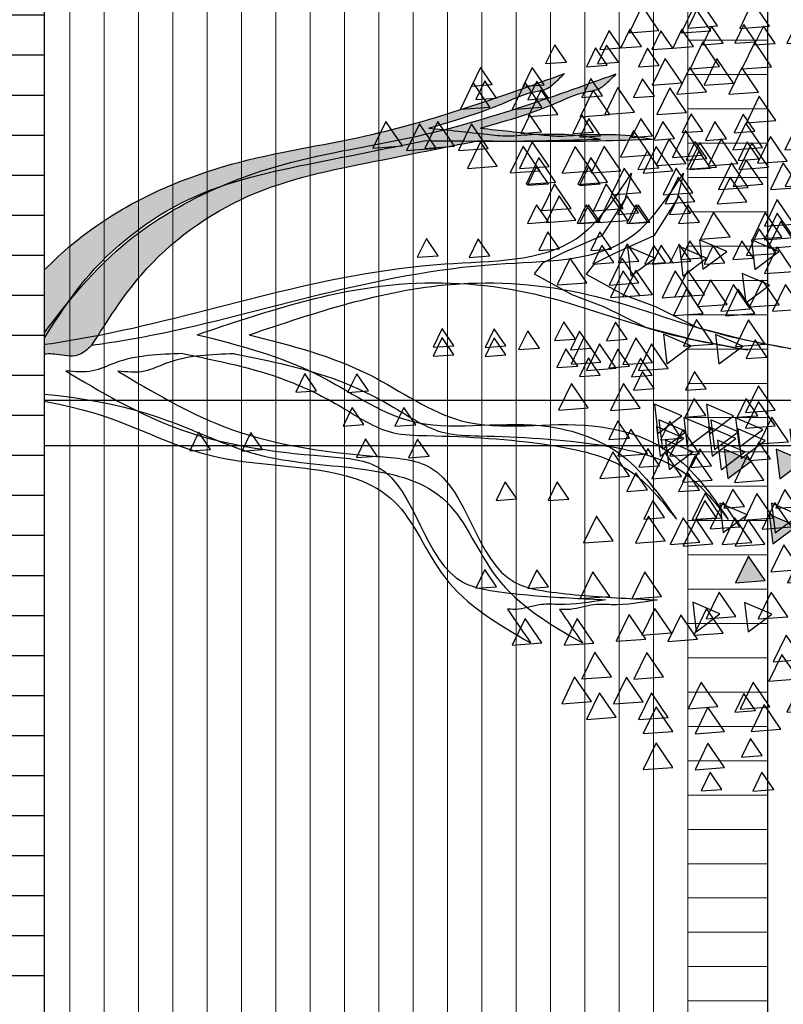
# Model space of a CAD drawing. Header units: millimetres. Extents: x 4617 to 4884, y 1258 to 1784.
# Tile 42 of 168: x 4695.17 to 4696.51, y 1307.22 to 1308.94. Entities that reach past the tile are written whole.
import ezdxf

# ---------------------------------------------------------------- set-up
doc = ezdxf.new("R2010")
doc.units = ezdxf.units.MM
doc.header["$LTSCALE"] = 0.4
doc.set_wipeout_variables(frame=1)
for name, color, linetype in [('00 AC - ABERTURAS ALUMINIO - HATCH', 254, 'Continuous'), ('A HERRERÍA', 4, 'Continuous'), ('A MURO VISTO', 2, 'Continuous'), ('A VEGETACIÓN', 253, 'Continuous'), ('Hatch Ladrillo Visto', 32, 'Continuous'), ('LÁMINA', 1, 'Continuous'), ('TXT COTA', 3, 'Continuous')]:
    doc.layers.add(name, color=color, linetype=linetype)
doc.layers.add('04 gris', color=252, linetype='Continuous', lineweight=13)
doc.styles.add('SaAS simplex', font='simplex.shx', dxfattribs={"width": 0.8})
doc.dimstyles.new('COTAS 125', dxfattribs={"dimscale": 0.01, "dimtxt": 15, "dimasz": 8, "dimexe": 5, "dimexo": 20, "dimgap": 10, "dimtad": 0, "dimzin": 9, "dimdsep": 46, "dimtxsty": 'SaAS simplex', "dimblk": 'OBLIQUE', "dimcen": 0, "dimclrd": 8, "dimclre": 8, "dimclrt": 256, "dimadec": 1, "dimazin": 0, "dimtfac": 1, "dimtmove": 2, "dimatfit": 3, "dimldrblk": 'OBLIQUE', "dimfxl": 10, "dimlwd": -1, "dimlwe": -1, "dimarcsym": 0})

# ---------------------------------------------------------------- blocks, each defined once
blk = doc.blocks.new('ARB')
at = {"layer": 'LÁMINA'}
h = blk.add_hatch(color=254, dxfattribs=at)
h.paths.add_polyline_path([(3288.9164, 1398.6733), (3288.9133, 1398.6668), (3288.9457, 1398.619), (3288.974, 1398.6775)])
h.paths.add_polyline_path([(3288.9251, 1398.5926), (3288.9506, 1398.555), (3288.9704, 1398.596)])
h.paths.add_polyline_path([(3289.0814, 1398.658), (3289.1179, 1398.6043), (3289.1462, 1398.6627)])
h.paths.add_polyline_path([(3289.0175, 1398.5743), (3289.054, 1398.5206), (3289.0822, 1398.579)])
h.paths.add_polyline_path([(3288.9695, 1398.2943), (3289.006, 1398.2406), (3289.0261, 1398.2821), (3289.0252, 1398.2825), (3289.0268, 1398.2837), (3289.0343, 1398.299)])
h.paths.add_polyline_path([(3288.9247, 1398.2135), (3288.9612, 1398.1598), (3288.9895, 1398.2183)])
h.paths.add_polyline_path([(3288.9178, 1397.9953), (3288.9174, 1397.9944), (3288.9533, 1397.9415), (3288.9816, 1398)])
h.paths.add_polyline_path([(3288.9887, 1397.8739), (3289.0252, 1397.8202), (3289.0534, 1397.8787)])
h.paths.add_polyline_path([(3289.0421, 1397.6874), (3289.0737, 1397.6738), (3289.0693, 1397.6802), (3289.0993, 1397.6824), (3289.0941, 1397.7263)])
h.paths.add_polyline_path([(3288.9456, 1397.7112), (3288.972, 1397.6724), (3288.9899, 1397.6737), (3289.0103, 1397.7159)])
h.paths.add_polyline_path([(3288.9485, 1397.4959), (3288.985, 1397.4422), (3289.0121, 1397.4983), (3289.0107, 1397.5004)])
h.paths.add_polyline_path([(3288.921, 1397.5813), (3288.9365, 1397.5586), (3288.9379, 1397.5587), (3288.9373, 1397.5574), (3288.9575, 1397.5276), (3288.9858, 1397.5861)])
h.paths.add_polyline_path([(3289.2242, 1398.1156), (3289.2261, 1398.1148), (3289.2282, 1398.1149), (3289.2278, 1398.114), (3289.243, 1398.1075), (3289.2466, 1398.1102), (3289.2472, 1398.1057), (3289.2838, 1398.09), (3289.2761, 1398.1545)])
h.paths.add_polyline_path([(3289.1946, 1398.3774), (3289.2311, 1398.3237), (3289.2594, 1398.3822)])
h.paths.add_polyline_path([(3289.1257, 1398.2583), (3289.1854, 1398.2328), (3289.1777, 1398.2972)])
h.paths.add_polyline_path([(3289.033, 1398.4793), (3289.0628, 1398.4354), (3289.0644, 1398.4355), (3289.0637, 1398.4341), (3289.0695, 1398.4256), (3289.0977, 1398.4841)])
h.paths.add_polyline_path([(3288.6447, 1399.0621), (3288.6809, 1399.0089), (3288.6815, 1399.0089), (3288.7095, 1399.0669)])
h.paths.add_polyline_path([(3288.3059, 1398.802), (3288.3424, 1398.7483), (3288.3707, 1398.8068)])
h.paths.add_polyline_path([(3288.2314, 1398.7077), (3288.2679, 1398.654), (3288.2962, 1398.7125)])
h.paths.add_polyline_path([(3288.2609, 1398.7668), (3288.2974, 1398.7131), (3288.3257, 1398.7715)])
h.paths.add_polyline_path([(3288.2602, 1398.847), (3288.2967, 1398.7933), (3288.3249, 1398.8517)])
h.paths.add_polyline_path([(3288.2496, 1398.9396), (3288.2503, 1398.9384), (3288.2568, 1398.9389), (3288.254, 1398.9331), (3288.286, 1398.8859), (3288.3143, 1398.9444)])
h.paths.add_polyline_path([(3288.1337, 1398.4073), (3288.1934, 1398.3817), (3288.1857, 1398.4462)])
h.paths.add_polyline_path([(3288.1708, 1398.2997), (3288.2073, 1398.246), (3288.2356, 1398.3045)])
h.paths.add_polyline_path([(3288.1988, 1398.0378), (3288.2243, 1398.0002), (3288.2441, 1398.0411)])
h.paths.add_polyline_path([(3288.1928, 1397.8806), (3288.2524, 1397.8551), (3288.2448, 1397.9195)])
h.paths.add_polyline_path([(3288.2855, 1397.9228), (3288.322, 1397.8691), (3288.3502, 1397.9276)])
h.paths.add_polyline_path([(3288.1787, 1397.5208), (3288.2096, 1397.4754), (3288.2196, 1397.4762), (3288.2435, 1397.5256)])
h.paths.add_polyline_path([(3288.2196, 1397.4762), (3288.2152, 1397.4671), (3288.2096, 1397.4754), (3288.2026, 1397.4749), (3288.2391, 1397.4212), (3288.2673, 1397.4797)])
h.paths.add_polyline_path([(3288.2082, 1397.5799), (3288.2447, 1397.5262), (3288.273, 1397.5847)])
h.paths.add_polyline_path([(3288.3017, 1397.4027), (3288.3382, 1397.349), (3288.3659, 1397.4062), (3288.3651, 1397.4074)])
h.paths.add_polyline_path([(3287.974, 1396.8871), (3288.0105, 1396.8334), (3288.0387, 1396.8918)])
at = {"layer": 'LÁMINA', "linetype": 'ByBlock'}
h = blk.add_hatch(color=254, dxfattribs=at)
h.dxf.hatch_style = 1
edge = h.paths.add_edge_path()
edge.add_spline(control_points=[(3290.7791, 1397.8625), (3290.7456, 1397.8094), (3290.6602, 1397.6739), (3290.4452, 1397.5168), (3290.1791, 1397.4643), (3290.0112, 1397.4306), (3289.9366, 1397.4157)], knot_values=[0, 0, 0, 0, 0.157935, 0.402542, 0.642975, 0.835062, 0.835062, 0.835062, 0.835062], degree=3, periodic=0)
edge.add_spline(control_points=[(3289.9366, 1397.4157), (3289.8481, 1397.4166), (3289.7205, 1397.4179), (3289.593, 1397.4135), (3289.5539, 1397.4122)], knot_values=[0, 0, 0, 0, 0.223128, 0.321695, 0.321695, 0.321695, 0.321695], degree=3, periodic=0)
edge.add_spline(control_points=[(3289.5539, 1397.4122), (3289.5802, 1397.4073), (3289.6134, 1397.4012), (3289.6619, 1397.4022), (3289.7034, 1397.4005), (3289.7528, 1397.4075), (3289.8299, 1397.3987), (3289.8872, 1397.3926), (3289.9297, 1397.3881)], knot_values=[0, 0, 0, 0, 0.067214, 0.0846, 0.122271, 0.171618, 0.209401, 0.317243, 0.317243, 0.317243, 0.317243], degree=3, periodic=0)
edge.add_spline(control_points=[(3289.9297, 1397.3881), (3289.9102, 1397.3824), (3289.8543, 1397.3663), (3289.7769, 1397.3405), (3289.7133, 1397.3092), (3289.6728, 1397.3053), (3289.6523, 1397.2881), (3289.6404, 1397.2764), (3289.6332, 1397.2693)], knot_values=[0, 0, 0, 0, 0.05135, 0.146671, 0.205349, 0.229245, 0.245597, 0.271329, 0.271329, 0.271329, 0.271329], degree=3, periodic=0)
edge.add_spline(control_points=[(3289.6332, 1397.2693), (3289.7766, 1397.3209), (3290.0144, 1397.4063), (3290.3996, 1397.4592), (3290.7158, 1397.6102), (3290.8569, 1397.7999), (3290.9154, 1397.8785)], knot_values=[0, 0, 0, 0, 0.382593, 0.634368, 0.980439, 1.225218, 1.225218, 1.225218, 1.225218], degree=3, periodic=0)
edge.add_spline(control_points=[(3290.9154, 1397.8785), (3290.9139, 1397.8804), (3290.9087, 1397.8871), (3290.8853, 1397.881), (3290.8544, 1397.8813), (3290.8105, 1397.8919), (3290.7889, 1397.8717), (3290.7791, 1397.8625)], knot_values=[0, 0, 0, 0, 0.005974, 0.020105, 0.051906, 0.090085, 0.12223, 0.12223, 0.12223, 0.12223], degree=3, periodic=0)
at = {"layer": 'LÁMINA', "color": 254, "elevation": -10}
for points in [[(3289.2892, 1398.8338), (3289.3148, 1398.7962), (3289.3345, 1398.8371)], [(3289.3964, 1398.7859), (3289.4329, 1398.7322), (3289.4611, 1398.7907)], [(3289.2006, 1398.76), (3289.2262, 1398.7224), (3289.246, 1398.7633)], [(3289.1602, 1398.7023), (3289.1967, 1398.6486), (3289.2249, 1398.707)], [(3289.3964, 1398.7072), (3289.4329, 1398.6535), (3289.4611, 1398.7119)], [(3289.5201, 1398.6762), (3289.5566, 1398.6225), (3289.5849, 1398.681)], [(3289.2154, 1398.6615), (3289.2409, 1398.624), (3289.2607, 1398.6649)], [(3289.2979, 1398.653), (3289.3344, 1398.5993), (3289.3627, 1398.6578)], [(3289.5742, 1398.6418), (3289.6107, 1398.5881), (3289.639, 1398.6465)], [(3289.1215, 1398.5925), (3289.158, 1398.5388), (3289.1863, 1398.5973)], [(3289.53, 1398.5876), (3289.5665, 1398.5339), (3289.5947, 1398.5924)], [(3289.1122, 1398.5502), (3289.1487, 1398.4965), (3289.177, 1398.555)], [(3289.4554, 1398.5054), (3289.4919, 1398.4517), (3289.5202, 1398.5101)], [(3289.6825, 1398.5138), (3289.719, 1398.4601), (3289.7472, 1398.5185)], [(3289.345, 1398.4892), (3289.2931, 1398.4503), (3289.3527, 1398.4247)], [(3289.3993, 1398.4919), (3289.4358, 1398.4382), (3289.464, 1398.4966)], [(3289.2586, 1398.4562), (3289.2951, 1398.4025), (3289.3233, 1398.4609)], [(3289.5341, 1398.4119), (3289.5706, 1398.3582), (3289.5989, 1398.4166)], [(3289.1946, 1398.3774), (3289.2311, 1398.3237), (3289.2594, 1398.3822)], [(3289.7813, 1398.3908), (3289.8068, 1398.3532), (3289.8266, 1398.3942)], [(3289.1171, 1398.3533), (3289.1536, 1398.2996), (3289.1819, 1398.3581)], [(3289.1777, 1398.2972), (3289.1257, 1398.2583), (3289.1854, 1398.2328)], [(3289.3085, 1398.2972), (3289.345, 1398.2435), (3289.3733, 1398.302)], [(3289.3373, 1398.2937), (3289.3738, 1398.24), (3289.4021, 1398.2985)], [(3289.5264, 1398.2902), (3289.5629, 1398.2365), (3289.5912, 1398.295)], [(3289.286, 1398.2726), (3289.234, 1398.2337), (3289.2937, 1398.2081)], [(3289.25, 1398.2598), (3289.2865, 1398.2061), (3289.3147, 1398.2646)], [(3289.2893, 1398.2401), (3289.3258, 1398.1864), (3289.3541, 1398.2449)], [(3289.4142, 1398.2396), (3289.4397, 1398.202), (3289.4595, 1398.2429)], [(3289.2393, 1398.2155), (3289.2648, 1398.1779), (3289.2846, 1398.2188)], [(3289.4516, 1398.1792), (3289.4771, 1398.1416), (3289.4969, 1398.1825)], [(3289.737, 1398.1989), (3289.7625, 1398.1613), (3289.7823, 1398.2022)], [(3289.3105, 1398.1576), (3289.347, 1398.1039), (3289.3752, 1398.1624)], [(3289.2761, 1398.1545), (3289.2242, 1398.1156), (3289.2838, 1398.09)], [(3289.4906, 1398.1495), (3289.5271, 1398.0959), (3289.5553, 1398.1543)], [(3289.4041, 1398.1348), (3289.3521, 1398.0959), (3289.4118, 1398.0703)], [(3289.425, 1398.1263), (3289.4505, 1398.0887), (3289.4703, 1398.1296)], [(3289.1829, 1398.1116), (3289.2085, 1398.074), (3289.2282, 1398.1149)], [(3289.2466, 1398.1102), (3289.1946, 1398.0713), (3289.2543, 1398.0457)], [(3289.4238, 1398.1053), (3289.3718, 1398.0664), (3289.4315, 1398.0408)], [(3289.4512, 1398.1003), (3289.4877, 1398.0466), (3289.516, 1398.1051)], [(3290.0421, 1398.1053), (3290.0676, 1398.0678), (3290.0874, 1398.1087)], [(3289.1432, 1398.074), (3289.1797, 1398.0203), (3289.2079, 1398.0787)], [(3289.3647, 1398.0856), (3289.3127, 1398.0467), (3289.3724, 1398.0211)], [(3289.4188, 1398.0905), (3289.3669, 1398.0516), (3289.4265, 1398.026)], [(3290.4062, 1398.0906), (3290.4318, 1398.053), (3290.4515, 1398.0939)], [(3289.4287, 1398.056), (3289.3767, 1398.0171), (3289.4364, 1397.9916)], [(3289.491, 1398.066), (3289.5165, 1398.0284), (3289.5363, 1398.0693)], [(3289.1727, 1398.0395), (3289.2092, 1397.9858), (3289.2374, 1398.0443)], [(3290.0716, 1398.0364), (3290.0972, 1397.9988), (3290.1169, 1398.0398)], [(3289.3237, 1398.0167), (3289.3492, 1397.9792), (3289.369, 1398.0201)], [(3289.1727, 1398.0051), (3289.2092, 1397.9514), (3289.2374, 1398.0098)], [(3289.5811, 1398.0001), (3289.6176, 1397.9464), (3289.6458, 1398.0049)], [(3289.4368, 1397.9577), (3289.4624, 1397.9201), (3289.4822, 1397.961)], [(3290.1749, 1397.9626), (3290.2005, 1397.925), (3290.2203, 1397.9659)], [(3289.5549, 1397.9281), (3289.5805, 1397.8906), (3289.6003, 1397.9315)], [(3289.409, 1397.9035), (3289.357, 1397.8646), (3289.4167, 1397.839)], [(3289.5201, 1397.9133), (3289.5566, 1397.8596), (3289.5849, 1397.918)], [(3289.5538, 1397.9), (3289.5903, 1397.8463), (3289.6186, 1397.9047)], [(3289.6041, 1397.9085), (3289.6297, 1397.8709), (3289.6495, 1397.9118)], [(3289.1908, 1397.8888), (3289.2163, 1397.8512), (3289.2361, 1397.8921)], [(3289.8748, 1397.8838), (3289.9003, 1397.8463), (3289.9201, 1397.8872)], [(3289.3078, 1397.8606), (3289.3443, 1397.8069), (3289.3725, 1397.8653)], [(3289.6878, 1397.8691), (3289.7133, 1397.8315), (3289.7331, 1397.8724)], [(3289.8748, 1397.8642), (3289.9003, 1397.8266), (3289.9201, 1397.8675)], [(3289.6091, 1397.8494), (3289.6346, 1397.8118), (3289.6544, 1397.8527)], [(3289.3301, 1397.7934), (3289.3666, 1397.7397), (3289.3949, 1397.7982)], [(3289.2268, 1397.7836), (3289.2633, 1397.7299), (3289.2916, 1397.7883)], [(3289.2775, 1397.7739), (3289.314, 1397.7202), (3289.3423, 1397.7786)], [(3289.2368, 1397.7706), (3289.1848, 1397.7317), (3289.2445, 1397.7061)], [(3289.4406, 1397.7523), (3289.4771, 1397.6986), (3289.5054, 1397.7571)], [(3289.4679, 1397.754), (3289.5044, 1397.7003), (3289.5327, 1397.7588)], [(3289.5841, 1397.7262), (3289.6206, 1397.6726), (3289.6488, 1397.731)], [(3289.4877, 1397.7115), (3289.4358, 1397.6726), (3289.4954, 1397.647)], [(3289.1314, 1397.7016), (3289.1679, 1397.6479), (3289.1961, 1397.7064)], [(3289.3303, 1397.6967), (3289.2783, 1397.6578), (3289.338, 1397.6323)], [(3289.1707, 1397.6623), (3289.2072, 1397.6086), (3289.2355, 1397.667)], [(3289.3335, 1397.6722), (3289.359, 1397.6346), (3289.3788, 1397.6755)], [(3289.3958, 1397.6821), (3289.4213, 1397.6445), (3289.4411, 1397.6855)], [(3289.4705, 1397.679), (3289.4961, 1397.6414), (3289.5159, 1397.6823)], [(3289.5254, 1397.682), (3289.551, 1397.6445), (3289.5707, 1397.6854)], [(3289.9092, 1397.6673), (3289.9348, 1397.6297), (3289.9545, 1397.6706)], [(3289.1235, 1397.6457), (3289.16, 1397.592), (3289.1882, 1397.6505)], [(3289.6435, 1397.6525), (3289.669, 1397.6149), (3289.6888, 1397.6558)], [(3289.1314, 1397.6278), (3289.1679, 1397.5741), (3289.1961, 1397.6326)], [(3289.2711, 1397.6261), (3289.3076, 1397.5724), (3289.3358, 1397.6308)], [(3289.1314, 1397.5983), (3289.1679, 1397.5446), (3289.1961, 1397.603)], [(3289.4516, 1397.5934), (3289.4771, 1397.5559), (3289.4969, 1397.5968)], [(3289.5599, 1397.5934), (3289.5854, 1397.5559), (3289.6052, 1397.5968)], [(3289.6079, 1397.5899), (3289.6444, 1397.5362), (3289.6727, 1397.5946)], [(3289.6681, 1397.5934), (3289.6937, 1397.5559), (3289.7134, 1397.5968)], [(3289.4713, 1397.5738), (3289.4968, 1397.5362), (3289.5166, 1397.5771)], [(3289.6185, 1397.5638), (3289.655, 1397.5101), (3289.6833, 1397.5686)], [(3289.3479, 1397.5491), (3289.3844, 1397.4954), (3289.4126, 1397.5538)], [(3289.1995, 1397.5111), (3289.236, 1397.4574), (3289.2643, 1397.5159)], [(3289.2317, 1397.5178), (3289.2682, 1397.4641), (3289.2965, 1397.5225)], [(3289.466, 1397.5294), (3289.5025, 1397.4757), (3289.5307, 1397.5341)], [(3289.6522, 1397.5062), (3289.6887, 1397.4525), (3289.717, 1397.5109)], [(3289.6681, 1397.5098), (3289.6937, 1397.4722), (3289.7134, 1397.5131)], [(3289.3006, 1397.4735), (3289.3371, 1397.4198), (3289.3654, 1397.4782)], [(3289.427, 1397.4753), (3289.4525, 1397.4377), (3289.4723, 1397.4786)], [(3289.5095, 1397.4816), (3289.546, 1397.4279), (3289.5743, 1397.4863)], [(3289.6867, 1397.4816), (3289.7232, 1397.4279), (3289.7514, 1397.4863)], [(3289.7802, 1397.4717), (3289.8167, 1397.418), (3289.8449, 1397.4765)], [(3289.1461, 1397.4605), (3289.1826, 1397.4068), (3289.2109, 1397.4652)], [(3289.3215, 1397.4551), (3289.3471, 1397.4176), (3289.3668, 1397.4585)], [(3289.3676, 1397.4654), (3289.4041, 1397.4117), (3289.4323, 1397.4701)], [(3289.4456, 1397.4471), (3289.4821, 1397.3934), (3289.5103, 1397.4519)], [(3289.2003, 1397.4309), (3289.2368, 1397.3772), (3289.265, 1397.4357)], [(3289.913, 1397.4324), (3289.9495, 1397.3787), (3289.9778, 1397.4371)], [(3289.9868, 1397.4274), (3290.0233, 1397.3737), (3290.0516, 1397.4322)], [(3289.3925, 1397.4113), (3289.4181, 1397.3737), (3289.4379, 1397.4147)], [(3289.5543, 1397.4049), (3289.5798, 1397.3673), (3289.5996, 1397.4082)], [(3289.3305, 1397.3948), (3289.3561, 1397.3572), (3289.3758, 1397.3981)], [(3289.6829, 1397.3966), (3289.7084, 1397.359), (3289.7282, 1397.3999)], [(3289.1707, 1397.3719), (3289.2072, 1397.3182), (3289.2355, 1397.3766)], [(3289.48, 1397.3536), (3289.5165, 1397.2999), (3289.5448, 1397.3584)], [(3289.6473, 1397.3585), (3289.6838, 1397.3048), (3289.7121, 1397.3633)], [(3289.7957, 1397.3423), (3289.8322, 1397.2886), (3289.8604, 1397.3471)], [(3289.7813, 1397.3227), (3289.8068, 1397.2851), (3289.8266, 1397.3261)], [(3289.3225, 1397.3093), (3289.359, 1397.2556), (3289.3873, 1397.3141)], [(3289.55, 1397.3178), (3289.5756, 1397.2802), (3289.5953, 1397.3211)], [(3289.3767, 1397.2896), (3289.4132, 1397.2359), (3289.4414, 1397.2944)], [(3289.7911, 1397.2932), (3289.8167, 1397.2556), (3289.8364, 1397.2965)], [(3289.2938, 1397.2537), (3289.3303, 1397.2), (3289.3585, 1397.2585)], [(3289.5394, 1397.2508), (3289.565, 1397.2132), (3289.5847, 1397.2541)], [(3289.6287, 1397.244), (3289.6543, 1397.2064), (3289.6741, 1397.2473)], [(3289.51, 1397.2129), (3289.5355, 1397.1753), (3289.5553, 1397.2163)], [(3289.2154, 1397.1997), (3289.2409, 1397.1621), (3289.2607, 1397.203)], [(3289.2862, 1397.2028), (3289.3118, 1397.1653), (3289.3316, 1397.2062)], [(3289.4647, 1397.2096), (3289.4902, 1397.172), (3289.51, 1397.2129)], [(3289.4266, 1397.175), (3289.4631, 1397.1213), (3289.4914, 1397.1797)], [(3289.2987, 1397.1651), (3289.3352, 1397.1114), (3289.3634, 1397.1699)]]:
    blk.add_lwpolyline(points, close=True, dxfattribs=at)
at = {"layer": 'LÁMINA', "color": 254, "linetype": 'ByBlock', "elevation": -10}
blk.add_lwpolyline([(3289.4863, 1397.4866), (3289.501, 1397.5442), (3289.5515, 1397.6236), (3289.6343, 1397.6604), (3289.6811, 1397.6837), (3289.6991, 1397.7069), (3289.6168, 1397.7524), (3289.5473, 1397.7782), (3289.456, 1397.8237), (3289.3514, 1397.8507), (3289.2324, 1397.873)], dxfattribs=at)
at = {"layer": 'LÁMINA', "color": 254, "linetype": 'ByBlock'}
blk.add_open_spline([(3289.7573, 1398.44), (3289.7406, 1398.4645), (3289.7238, 1398.4889), (3289.707, 1398.5134)], degree=3, dxfattribs=at)
for points, knots in [([(3292.2113, 1397.999), (3291.9649, 1398.0009), (3291.433, 1397.9962), (3290.7948, 1397.9225), (3290.3567, 1398.1497), (3290.0137, 1398.1047), (3289.905, 1398.3991), (3289.7767, 1398.4732), (3289.707, 1398.5134)], [0.291003, 0.291003, 0.291003, 0.291003, 0.917626, 1.63292, 1.820772, 2.165029, 2.332307, 2.530865, 2.530865, 2.530865, 2.530865]), ([(3289.5436, 1398.4193), (3289.5771, 1398.4249), (3289.623, 1398.4325), (3289.6873, 1398.4269), (3289.7237, 1398.4415), (3289.7492, 1398.4403), (3289.7573, 1398.44)], [0, 0, 0, 0, 0.0854411, 0.1169288, 0.1606802, 0.1809646, 0.1809646, 0.1809646, 0.1809646]), ([(3290.7227, 1397.9192), (3290.647, 1397.9642), (3290.4724, 1398.0679), (3290.2376, 1398.1017), (3289.9602, 1398.1177), (3289.939, 1398.3756), (3289.7461, 1398.4077), (3289.6439, 1398.4144), (3289.5666, 1398.4182), (3289.5436, 1398.4193)], [0, 0, 0, 0, 0.219059, 0.505487, 0.606078, 0.869251, 0.938131, 1.074819, 1.132846, 1.132846, 1.132846, 1.132846]), ([(3290.4355, 1397.8399), (3290.3451, 1397.8627), (3290.1827, 1397.9036), (3289.9599, 1398.0694), (3289.7201, 1398.0145), (3289.4984, 1398.0842), (3289.4259, 1398.1891), (3289.3884, 1398.2434)], [0, 0, 0, 0, 0.234699, 0.4214064, 0.6627874, 0.814212, 0.976072, 0.976072, 0.976072, 0.976072]), ([(3290.4676, 1397.8813), (3290.3902, 1397.8968), (3290.2686, 1397.9211), (3290.1216, 1397.9935), (3290.0267, 1398.059), (3289.867, 1398.0613), (3289.6963, 1398.0708), (3289.4898, 1398.1147), (3289.4199, 1398.2034), (3289.3884, 1398.2434)], [0, 0, 0, 0, 0.1974988, 0.3102575, 0.4139372, 0.4779512, 0.7046451, 0.856775, 0.9818013, 0.9818013, 0.9818013, 0.9818013]), ([(3290.4676, 1397.8813), (3290.5182, 1397.8829), (3290.5861, 1397.885), (3290.6656, 1397.9248), (3290.7028, 1397.9211), (3290.7227, 1397.9192)], [0, 0, 0, 0, 0.1258119, 0.1688917, 0.2181537, 0.2181537, 0.2181537, 0.2181537]), ([(3292.1333, 1397.8419), (3292.0973, 1397.8449), (3291.6929, 1397.8785), (3291.278, 1397.9121), (3290.9154, 1397.8785)], [0.355192, 0.355192, 0.355192, 0.355192, 0.445998, 1.37274, 1.37274, 1.37274, 1.37274]), ([(3290.7791, 1397.8625), (3290.7889, 1397.8717), (3290.8105, 1397.8919), (3290.8544, 1397.8813), (3290.8853, 1397.881), (3290.9087, 1397.8871), (3290.9139, 1397.8804), (3290.9154, 1397.8785)], [0, 0, 0, 0, 0.0321448, 0.0703237, 0.1021256, 0.1162564, 0.1222302, 0.1222302, 0.1222302, 0.1222302]), ([(3290.4355, 1397.8399), (3290.2903, 1397.7909), (3290.0496, 1397.7097), (3289.6876, 1397.737), (3289.4458, 1397.8359), (3289.288, 1397.8634), (3289.2324, 1397.873)], [0, 0, 0, 0, 0.382508, 0.633674, 0.894924, 1.036836, 1.036836, 1.036836, 1.036836]), ([(3290.7791, 1397.8625), (3290.7342, 1397.8562), (3290.4421, 1397.807), (3290.0745, 1397.6704), (3289.6147, 1397.6832), (3289.5224, 1397.5419), (3289.4863, 1397.4866)], [1.48955, 1.48955, 1.48955, 1.48955, 1.605663, 2.249739, 2.495364, 2.653373, 2.653373, 2.653373, 2.653373]), ([(3290.9154, 1397.8785), (3290.8569, 1397.7999), (3290.7158, 1397.6102), (3290.3996, 1397.4592), (3290.0144, 1397.4063), (3289.7766, 1397.3209), (3289.6332, 1397.2693)], [0, 0, 0, 0, 0.244779, 0.59085, 0.842625, 1.225218, 1.225218, 1.225218, 1.225218]), ([(3290.7791, 1397.8625), (3290.7456, 1397.8094), (3290.6602, 1397.6739), (3290.4452, 1397.5168), (3290.1791, 1397.4643), (3290.0112, 1397.4306), (3289.9366, 1397.4157)], [0, 0, 0, 0, 0.1579349, 0.4025423, 0.6429745, 0.8350617, 0.8350617, 0.8350617, 0.8350617]), ([(3289.9366, 1397.4157), (3289.8481, 1397.4166), (3289.7205, 1397.4179), (3289.593, 1397.4135), (3289.5539, 1397.4122)], [0, 0, 0, 0, 0.2231281, 0.3216948, 0.3216948, 0.3216948, 0.3216948]), ([(3289.9297, 1397.3881), (3289.8872, 1397.3926), (3289.8299, 1397.3987), (3289.7528, 1397.4075), (3289.7034, 1397.4005), (3289.6619, 1397.4022), (3289.6134, 1397.4012), (3289.5802, 1397.4073), (3289.5539, 1397.4122)], [0, 0, 0, 0, 0.1078425, 0.1456248, 0.194972, 0.2326431, 0.2500296, 0.3172432, 0.3172432, 0.3172432, 0.3172432]), ([(3289.9297, 1397.3881), (3289.9102, 1397.3824), (3289.8543, 1397.3663), (3289.7769, 1397.3405), (3289.7133, 1397.3092), (3289.6728, 1397.3053), (3289.6523, 1397.2881), (3289.6404, 1397.2764), (3289.6332, 1397.2693)], [0, 0, 0, 0, 0.0513498, 0.1466713, 0.2053487, 0.2292447, 0.2455971, 0.2713294, 0.2713294, 0.2713294, 0.2713294])]:
    blk.add_open_spline(points, degree=3, knots=knots, dxfattribs=at)
blk = doc.blocks.new('_Oblique')
at = {"layer": 'TXT COTA', "color": 0, "lineweight": -2}
blk.add_line((-0.5, -0.5), (0.5, 0.5), dxfattribs=at)
blk = doc.blocks.new('A$C4B2F62BB')
at = {"layer": 'A HERRERÍA'}
blk.add_lwpolyline([(0.26, 1.01), (0.26, 3.01), (0.34, 3.01), (0.34, 1.01)], dxfattribs=at)

msp = doc.modelspace()

# ---------------------------------------------------------------- linework, layer by layer
at = {"layer": '04 gris'}
msp.add_lwpolyline([(4696.4819, 1306.775), (4696.4819, 1309.8257), (4696.3419, 1309.8257), (4696.3419, 1306.775)], close=True, dxfattribs=at)

# ---------------------------------------------------------------- next in the draw order: wipeouts: each hides what was drawn before it
msp.add_wipeout([(4696.4819, 1306.775), (4696.4819, 1309.8257), (4694.1419, 1309.8257), (4694.1419, 1306.775)]).dxf.layer = 'A MURO VISTO'

# ---------------------------------------------------------------- next in the draw order: hatches: boundary and pattern name
h = msp.add_hatch(dxfattribs=at)
h.set_pattern_fill('_USER', color=256, scale=0.06, pattern_type=0)
h.set_pattern_definition([(270, (4696.3419, 1392.93632), (0.06, -8e-17), [])])
h.paths.add_polyline_path([(4696.3419, 1309.8257), (4696.3419, 1306.775), (4694.1419, 1306.775), (4694.1419, 1309.8257)])
h.paths.add_polyline_path([(4694.3628, 1308.4774), (4694.9598, 1308.4774), (4694.9598, 1309.3774), (4694.3628, 1309.3774)], flags=16)
h.paths.add_polyline_path([(4694.9598, 1308.4774), (4694.9598, 1309.3774), (4695.0823, 1309.3774), (4695.0823, 1308.4774)], flags=16)
h = msp.add_hatch(dxfattribs=at)
h.set_pattern_fill('_USER', color=256, scale=0.06, angle=90, pattern_type=0)
h.set_pattern_definition([(360, (4696.4619, 1392.786155), (8e-17, 0.06), [])])
h.paths.add_polyline_path([(4696.4819, 1306.775), (4696.4819, 1309.8257), (4696.3419, 1309.8257), (4696.3419, 1306.775)])

# ---------------------------------------------------------------- next in the draw order: linework, layer by layer
msp.add_lwpolyline([(4696.3419, 1309.8257), (4696.3419, 1306.775), (4694.1419, 1306.775), (4694.1419, 1309.8257)], close=True, dxfattribs=at)
msp.add_lwpolyline([(4696.3419, 1309.8257), (4696.3419, 1303.823)], dxfattribs=at)
at = {"layer": 'A MURO VISTO'}
msp.add_lwpolyline([(4696.4819, 1306.775), (4696.4819, 1309.8257), (4694.1419, 1309.8257), (4694.1419, 1306.775)], close=True, dxfattribs=at)

# ---------------------------------------------------------------- next in the draw order: block references
at = {"layer": '00 AC - ABERTURAS ALUMINIO - HATCH', "color": 251, "rotation": 269.9999999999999}
msp.add_blockref('A$C4B2F62BB', (4694.1329, 1308.5367), dxfattribs=at)
at = {"layer": 'A VEGETACIÓN', "color": 254, "xscale": 0.8, "yscale": 0.8, "zscale": 0.8, "rotation": 180}
for p in [(7327.8328, 2426.6632, -14.0456), (7327.9236, 2426.6629, -14.0456)]:
    msp.add_blockref('ARB', p, dxfattribs=at)

# ---------------------------------------------------------------- next in the draw order: leaders
at = {"layer": 'A HERRERÍA', "color": 254, "ltscale": 0.5}
msp.add_leader([(4695.892, 1310.8115), (4698.4968, 1310.8115), (4698.4968, 1307.7216)], dimstyle='COTAS 125', override={"dimtxt": 5, "dimasz": 6, "dimldrblk": 'DotSmall'}, dxfattribs=at)

# ---------------------------------------------------------------- next in the draw order: wipeouts: each hides what was drawn before it
msp.add_wipeout([(4693.939, 1306.7754), (4693.939, 1307.0554), (4693.7611, 1307.0554), (4693.7611, 1307.3354), (4693.5832, 1307.3354), (4693.5832, 1307.6154), (4693.4052, 1307.6154), (4693.4052, 1307.8954), (4693.2273, 1307.8954), (4693.2273, 1308.1754), (4693.0494, 1308.1754), (4693.0494, 1308.4554), (4692.8715, 1308.4554), (4692.8715, 1308.7354), (4692.6936, 1308.7354), (4692.6936, 1309.0154), (4692.5157, 1309.0154), (4692.5157, 1309.2954), (4692.3377, 1309.2954), (4692.3377, 1309.5754), (4692.1598, 1309.5754), (4692.1598, 1309.8554), (4695.2177, 1309.8551), (4695.2177, 1306.7751)])

# ---------------------------------------------------------------- next in the draw order: hatches: boundary and pattern name
at = {"layer": 'Hatch Ladrillo Visto'}
h = msp.add_hatch(dxfattribs=at)
h.set_pattern_fill('_USER', color=256, scale=0.07, angle=90, pattern_type=0)
h.set_pattern_definition([(360, (80.531744, 919.540395), (1e-16, 0.07), [])])
h.paths.add_polyline_path([(4694.9669, 1309.8554), (4694.9669, 1306.7754), (4695.2177, 1306.7751), (4695.2177, 1309.8551)])

# ---------------------------------------------------------------- next in the draw order: linework, layer by layer
msp.add_lwpolyline([(4694.9669, 1309.8554), (4694.9669, 1306.7754), (4695.2177, 1306.7751), (4695.2177, 1309.8551)], close=True)

doc.saveas('drawing.dxf')
